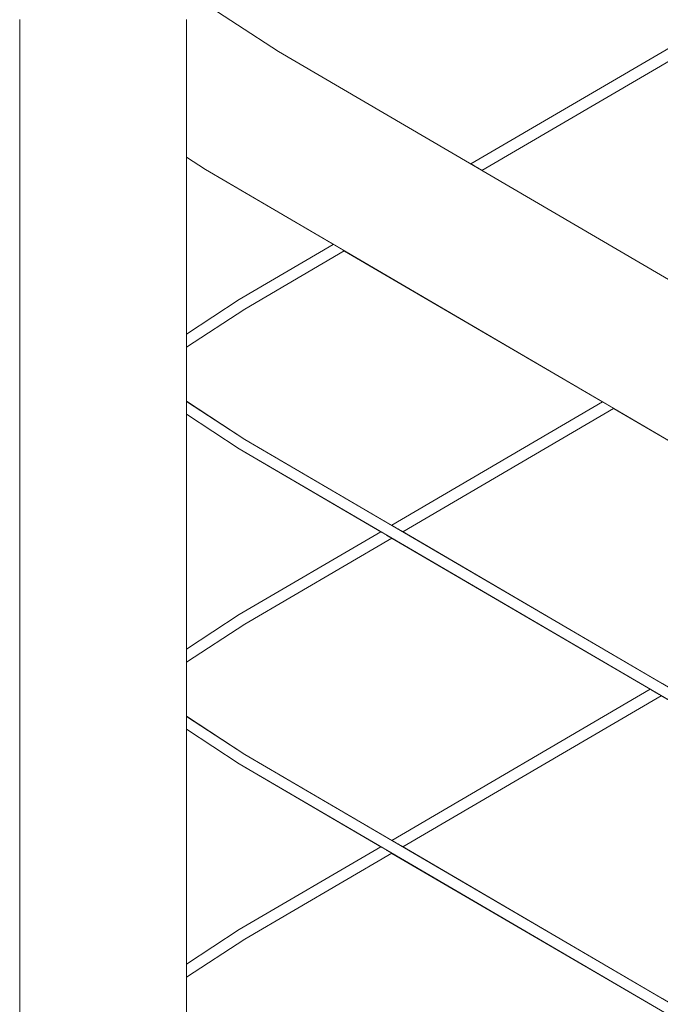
# Model space of a CAD drawing. Header units: millimetres. Extents: x -126680 to -83680, y 18016 to 39016.
# Tile 49 of 121: x -110349 to -110118, y 28091 to 28445. Entities that reach past the tile are written whole.
import ezdxf

# ---------------------------------------------------------------- set-up
doc = ezdxf.new("R2010")
doc.units = ezdxf.units.MM
doc.header["$MEASUREMENT"] = 0
doc.linetypes.add('Wipeout_Contour', pattern=[1000, 0, -1000])
doc.layers.add('Nowe_Konstrukcja - Schody', color=7, linetype='Continuous')
doc.layers.add('Nowe_Konstrukcja - Ściany zew', color=7, linetype='Continuous')
doc.layers.add('Nowe_Konstrukcja - Schody_Nr_pióra__101', color=250, linetype='Continuous', lineweight=13, true_color=0x333333)

msp = doc.modelspace()

# ---------------------------------------------------------------- wipeouts: each hides what was drawn before it
at = {"color": 254, "linetype": 'Wipeout_Contour', "lineweight": 0, "ltscale": 569314.066241}
msp.add_wipeout([(-110288.98, 28331.85), (-110270.03, 28344.29), (-110236.11, 28364.11), (-110282.14, 28391.02), (-110288.98, 28395.52)], dxfattribs=at).dxf.layer = 'Nowe_Konstrukcja - Ściany zew'
at = {"color": 254, "linetype": 'Wipeout_Contour', "lineweight": 0, "ltscale": 569155.7631}
msp.add_wipeout([(-110288.98, 28303.02), (-110288.98, 28218.52), (-110270.03, 28230.95), (-110219.02, 28260.77), (-110270.03, 28290.58)], dxfattribs=at).dxf.layer = 'Nowe_Konstrukcja - Ściany zew'
at = {"color": 254, "linetype": 'Wipeout_Contour', "lineweight": 0, "ltscale": 796323.935742}
msp.add_wipeout([(-110288.98, 28100.48), (-110288.98, 28081.06), (-110267.93, 28067.32), (-110215.05, 28036.42), (-110122.06, 28090.77), (-110215.05, 28145.12), (-110267.93, 28114.22)], dxfattribs=at).dxf.layer = 'Nowe_Konstrukcja - Ściany zew'

# ---------------------------------------------------------------- next in the draw order: wipeouts: each hides what was drawn before it
at = {"color": 254, "linetype": 'Wipeout_Contour', "lineweight": 0, "ltscale": 796745.389324}
msp.add_wipeout([(-110288.98, 28307.72), (-110267.93, 28293.98), (-110215.05, 28263.08), (-110139.14, 28307.45), (-110232.14, 28361.8), (-110267.93, 28340.88), (-110288.98, 28327.15)], dxfattribs=at).dxf.layer = 'Nowe_Konstrukcja - Ściany zew'
at = {"color": 254, "linetype": 'Wipeout_Contour', "lineweight": 0, "ltscale": 796520.203684}
msp.add_wipeout([(-110267.93, 28227.55), (-110288.98, 28213.81), (-110288.98, 28194.39), (-110267.93, 28180.65), (-110215.05, 28149.75), (-110122.06, 28204.1), (-110215.05, 28258.45)], dxfattribs=at).dxf.layer = 'Nowe_Konstrukcja - Ściany zew'

# ---------------------------------------------------------------- next in the draw order: wipeouts: each hides what was drawn before it
at = {"color": 254, "linetype": 'Wipeout_Contour', "lineweight": 0, "ltscale": 454774.947975}
msp.add_wipeout([(-110135.18, 28305.13), (-110211.09, 28260.77), (-110118.09, 28206.42), (-110042.18, 28250.78)], dxfattribs=at).dxf.layer = 'Nowe_Konstrukcja - Ściany zew'
at = {"color": 254, "linetype": 'Wipeout_Contour', "lineweight": 0, "ltscale": 454634.337627}
msp.add_wipeout([(-110118.09, 28201.78), (-110211.09, 28147.43), (-110118.09, 28093.08), (-110025.09, 28147.43)], dxfattribs=at).dxf.layer = 'Nowe_Konstrukcja - Ściany zew'
at = {"color": 254, "linetype": 'Wipeout_Contour', "lineweight": 0, "ltscale": 569015.342019}
msp.add_wipeout([(-110270.03, 28177.25), (-110288.98, 28189.69), (-110288.98, 28105.18), (-110270.03, 28117.62), (-110219.02, 28147.43)], dxfattribs=at).dxf.layer = 'Nowe_Konstrukcja - Ściany zew'

# ---------------------------------------------------------------- next in the draw order: wipeouts: each hides what was drawn before it
at = {"color": 254, "linetype": 'Wipeout_Contour', "lineweight": 0, "ltscale": 454885.885019}
msp.add_wipeout([(-110001.59, 28227.06), (-110000.63, 28228.71), (-110281.14, 28392.64), (-110282.14, 28391.02)], dxfattribs=at).dxf.layer = 'Nowe_Konstrukcja - Schody'
at = {"color": 254, "linetype": 'Wipeout_Contour', "lineweight": 0, "ltscale": 454853.41064}
msp.add_wipeout([(-110214.47, 28149.41), (-110213.07, 28148.59), (-110120.07, 28202.94), (-110121.47, 28203.76)], dxfattribs=at).dxf.layer = 'Nowe_Konstrukcja - Schody'

# ---------------------------------------------------------------- next in the draw order: wipeouts: each hides what was drawn before it
at = {"color": 254, "linetype": 'Wipeout_Contour', "lineweight": 0, "ltscale": 454881.698113}
msp.add_wipeout([(-110000.63, 28228.71), (-109997.9, 28233.38), (-110278.29, 28397.25), (-110281.14, 28392.64)], dxfattribs=at).dxf.layer = 'Nowe_Konstrukcja - Schody'
at = {"color": 254, "linetype": 'Wipeout_Contour', "lineweight": 0, "ltscale": 454847.168082}
msp.add_wipeout([(-110213.07, 28148.59), (-110211.67, 28147.77), (-110118.67, 28202.12), (-110120.07, 28202.94)], dxfattribs=at).dxf.layer = 'Nowe_Konstrukcja - Schody'

# ---------------------------------------------------------------- next in the draw order: wipeouts: each hides what was drawn before it
at = {"color": 254, "linetype": 'Wipeout_Contour', "lineweight": 0, "ltscale": 454873.962431}
msp.add_wipeout([(-109997.9, 28233.38), (-109993.81, 28240.39), (-110274.02, 28404.15), (-110278.29, 28397.25)], dxfattribs=at).dxf.layer = 'Nowe_Konstrukcja - Schody'
at = {"color": 254, "linetype": 'Wipeout_Contour', "lineweight": 0, "ltscale": 455527.306883}
msp.add_wipeout([(-110288.98, 28395.52), (-110282.14, 28391.02), (-110281.14, 28392.64), (-110288.98, 28397.48)], dxfattribs=at).dxf.layer = 'Nowe_Konstrukcja - Schody'
at = {"color": 254, "linetype": 'Wipeout_Contour', "lineweight": 0, "ltscale": 454842.753915}
msp.add_wipeout([(-110211.67, 28147.77), (-110211.09, 28147.43), (-110118.09, 28201.78), (-110118.67, 28202.12)], dxfattribs=at).dxf.layer = 'Nowe_Konstrukcja - Schody'

# ---------------------------------------------------------------- next in the draw order: wipeouts: each hides what was drawn before it
at = {"color": 254, "linetype": 'Wipeout_Contour', "lineweight": 0, "ltscale": 454863.857212}
msp.add_wipeout([(-109993.81, 28240.39), (-109988.98, 28248.65), (-110268.98, 28412.28), (-110274.02, 28404.15)], dxfattribs=at).dxf.layer = 'Nowe_Konstrukcja - Schody'
at = {"color": 254, "linetype": 'Wipeout_Contour', "lineweight": 0, "ltscale": 455526.890666}
msp.add_wipeout([(-110278.29, 28397.25), (-110288.98, 28403), (-110288.98, 28397.63), (-110281.14, 28392.64)], dxfattribs=at).dxf.layer = 'Nowe_Konstrukcja - Schody'
at = {"color": 254, "linetype": 'Wipeout_Contour', "lineweight": 0, "ltscale": 454857.824811}
msp.add_wipeout([(-110215.05, 28149.75), (-110214.47, 28149.41), (-110121.47, 28203.76), (-110122.06, 28204.1)], dxfattribs=at).dxf.layer = 'Nowe_Konstrukcja - Schody'

# ---------------------------------------------------------------- next in the draw order: wipeouts: each hides what was drawn before it
at = {"color": 254, "linetype": 'Wipeout_Contour', "lineweight": 0, "ltscale": 454852.921981}
msp.add_wipeout([(-109988.98, 28248.65), (-109984.15, 28256.91), (-110263.94, 28420.42), (-110268.98, 28412.28)], dxfattribs=at).dxf.layer = 'Nowe_Konstrukcja - Schody'
at = {"color": 254, "linetype": 'Wipeout_Contour', "lineweight": 0, "ltscale": 341649.596722}
msp.add_wipeout([(-110288.98, 28397.63), (-110288.98, 28397.48), (-110281.14, 28392.64)], dxfattribs=at).dxf.layer = 'Nowe_Konstrukcja - Schody'

# ---------------------------------------------------------------- next in the draw order: wipeouts: each hides what was drawn before it
at = {"color": 254, "linetype": 'Wipeout_Contour', "lineweight": 0, "ltscale": 454842.821527}
msp.add_wipeout([(-109984.15, 28256.91), (-109980.06, 28263.91), (-110259.67, 28427.32), (-110263.94, 28420.42)], dxfattribs=at).dxf.layer = 'Nowe_Konstrukcja - Schody'
at = {"color": 254, "linetype": 'Wipeout_Contour', "lineweight": 0, "ltscale": 455526.509164}
msp.add_wipeout([(-110274.02, 28404.15), (-110288.98, 28411.4), (-110288.98, 28403.89), (-110278.29, 28397.25)], dxfattribs=at).dxf.layer = 'Nowe_Konstrukcja - Schody'

# ---------------------------------------------------------------- next in the draw order: wipeouts: each hides what was drawn before it
at = {"color": 254, "linetype": 'Wipeout_Contour', "lineweight": 0, "ltscale": 454835.092456}
msp.add_wipeout([(-109980.06, 28263.91), (-109977.33, 28268.59), (-110256.82, 28431.93), (-110259.67, 28427.32)], dxfattribs=at).dxf.layer = 'Nowe_Konstrukcja - Schody'
at = {"color": 254, "linetype": 'Wipeout_Contour', "lineweight": 0, "ltscale": 341650.893935}
msp.add_wipeout([(-110288.98, 28403.89), (-110288.98, 28403), (-110278.29, 28397.25)], dxfattribs=at).dxf.layer = 'Nowe_Konstrukcja - Schody'

# ---------------------------------------------------------------- next in the draw order: wipeouts: each hides what was drawn before it
at = {"color": 254, "linetype": 'Wipeout_Contour', "lineweight": 0, "ltscale": 454830.909896}
msp.add_wipeout([(-109977.33, 28268.59), (-109976.37, 28270.23), (-110255.82, 28433.55), (-110256.82, 28431.93)], dxfattribs=at).dxf.layer = 'Nowe_Konstrukcja - Schody'
at = {"color": 254, "linetype": 'Wipeout_Contour', "lineweight": 0, "ltscale": 455526.125569}
msp.add_wipeout([(-110288.98, 28413.29), (-110274.02, 28404.15), (-110268.98, 28412.28), (-110288.98, 28421.38)], dxfattribs=at).dxf.layer = 'Nowe_Konstrukcja - Schody'

# ---------------------------------------------------------------- next in the draw order: wipeouts: each hides what was drawn before it
at = {"color": 254, "linetype": 'Wipeout_Contour', "lineweight": 0, "ltscale": 454816.011599}
msp.add_wipeout([(-109989.69, 28507.44), (-110185.98, 28392.73), (-110184.58, 28391.91), (-109988.98, 28506.22)], dxfattribs=at).dxf.layer = 'Nowe_Konstrukcja - Schody'
at = {"color": 254, "linetype": 'Wipeout_Contour', "lineweight": 0, "ltscale": 341652.900321}
msp.add_wipeout([(-110288.98, 28413.29), (-110288.98, 28411.4), (-110274.02, 28404.15)], dxfattribs=at).dxf.layer = 'Nowe_Konstrukcja - Schody'
at = {"color": 254, "linetype": 'Wipeout_Contour', "lineweight": 0, "ltscale": 454994.077639}
msp.add_wipeout([(-110138.56, 28307.11), (-110214.47, 28262.74), (-110213.07, 28261.93), (-110137.16, 28306.29)], dxfattribs=at).dxf.layer = 'Nowe_Konstrukcja - Schody'

# ---------------------------------------------------------------- next in the draw order: wipeouts: each hides what was drawn before it
at = {"color": 254, "linetype": 'Wipeout_Contour', "lineweight": 0, "ltscale": 454810.894574}
msp.add_wipeout([(-109988.98, 28506.22), (-110184.58, 28391.91), (-110183.18, 28391.09), (-109988.27, 28505)], dxfattribs=at).dxf.layer = 'Nowe_Konstrukcja - Schody'
at = {"color": 254, "linetype": 'Wipeout_Contour', "lineweight": 0, "ltscale": 455525.816296}
msp.add_wipeout([(-110263.94, 28420.42), (-110288.98, 28431.61), (-110288.98, 28424.39), (-110268.98, 28412.28)], dxfattribs=at).dxf.layer = 'Nowe_Konstrukcja - Schody'
at = {"color": 254, "linetype": 'Wipeout_Contour', "lineweight": 0, "ltscale": 454987.833468}
msp.add_wipeout([(-110137.16, 28306.29), (-110213.07, 28261.93), (-110211.67, 28261.11), (-110135.76, 28305.47)], dxfattribs=at).dxf.layer = 'Nowe_Konstrukcja - Schody'

# ---------------------------------------------------------------- next in the draw order: wipeouts: each hides what was drawn before it
at = {"color": 254, "linetype": 'Wipeout_Contour', "lineweight": 0, "ltscale": 454807.274821}
msp.add_wipeout([(-109988.27, 28505), (-110183.18, 28391.09), (-110182.6, 28390.75), (-109987.97, 28504.5)], dxfattribs=at).dxf.layer = 'Nowe_Konstrukcja - Schody'
at = {"color": 254, "linetype": 'Wipeout_Contour', "lineweight": 0, "ltscale": 341655.304267}
msp.add_wipeout([(-110288.98, 28424.39), (-110288.98, 28421.38), (-110268.98, 28412.28)], dxfattribs=at).dxf.layer = 'Nowe_Konstrukcja - Schody'
at = {"color": 254, "linetype": 'Wipeout_Contour', "lineweight": 0, "ltscale": 454983.418146}
msp.add_wipeout([(-110211.67, 28261.11), (-110211.09, 28260.77), (-110135.18, 28305.13), (-110135.76, 28305.47)], dxfattribs=at).dxf.layer = 'Nowe_Konstrukcja - Schody'

# ---------------------------------------------------------------- next in the draw order: wipeouts: each hides what was drawn before it
at = {"color": 254, "linetype": 'Wipeout_Contour', "lineweight": 0, "ltscale": 454819.62844}
msp.add_wipeout([(-109989.99, 28507.95), (-110186.56, 28393.07), (-110185.98, 28392.73), (-109989.69, 28507.44)], dxfattribs=at).dxf.layer = 'Nowe_Konstrukcja - Schody'
at = {"color": 254, "linetype": 'Wipeout_Contour', "lineweight": 0, "ltscale": 455525.721883}
msp.add_wipeout([(-110288.98, 28440.87), (-110288.98, 28435.58), (-110263.94, 28420.42), (-110259.67, 28427.32)], dxfattribs=at).dxf.layer = 'Nowe_Konstrukcja - Schody'
at = {"color": 254, "linetype": 'Wipeout_Contour', "lineweight": 0, "ltscale": 454998.492938}
msp.add_wipeout([(-110139.14, 28307.45), (-110215.05, 28263.08), (-110214.47, 28262.74), (-110138.56, 28307.11)], dxfattribs=at).dxf.layer = 'Nowe_Konstrukcja - Schody'

# ---------------------------------------------------------------- next in the draw order: linework, layer by layer
at = {"layer": 'Nowe_Konstrukcja - Schody_Nr_pióra__101', "color": 250, "linetype": 'Continuous', "lineweight": 13, "true_color": 0x333333}
for p, q in [((-110186.56, 28393.07), (-109989.99, 28507.95)), ((-110182.6, 28390.75), (-109987.97, 28504.5))]:
    msp.add_line(p, q, dxfattribs=at)

# ---------------------------------------------------------------- next in the draw order: wipeouts: each hides what was drawn before it
at = {"color": 254, "linetype": 'Wipeout_Contour', "lineweight": 0, "ltscale": 341657.800729}
msp.add_wipeout([(-110288.98, 28435.58), (-110288.98, 28431.61), (-110263.94, 28420.42)], dxfattribs=at).dxf.layer = 'Nowe_Konstrukcja - Schody'

# ---------------------------------------------------------------- next in the draw order: wipeouts: each hides what was drawn before it
at = {"color": 254, "linetype": 'Wipeout_Contour', "lineweight": 0, "ltscale": 341658.117008}
msp.add_wipeout([(-110259.67, 28427.32), (-110256.82, 28431.93), (-110316.28, 28461.96)], dxfattribs=at).dxf.layer = 'Nowe_Konstrukcja - Schody'

# ---------------------------------------------------------------- next in the draw order: wipeouts: each hides what was drawn before it
at = {"color": 254, "linetype": 'Wipeout_Contour', "lineweight": 0, "ltscale": 683432.974678}
msp.add_wipeout([(-110325.99, 28457.98), (-110297.94, 28445.01), (-110288.98, 28445.01), (-110288.98, 28440.87), (-110259.67, 28427.32), (-110316.28, 28461.96)], dxfattribs=at).dxf.layer = 'Nowe_Konstrukcja - Schody'

# ---------------------------------------------------------------- next in the draw order: wipeouts: each hides what was drawn before it
at = {"color": 254, "linetype": 'Wipeout_Contour', "lineweight": 0, "ltscale": 341647.285281}
msp.add_wipeout([(-110256.82, 28431.93), (-110255.82, 28433.55), (-110306.97, 28463.36)], dxfattribs=at).dxf.layer = 'Nowe_Konstrukcja - Schody'

# ---------------------------------------------------------------- next in the draw order: wipeouts: each hides what was drawn before it
at = {"color": 254, "linetype": 'Wipeout_Contour', "lineweight": 0, "ltscale": 341712.35154}
msp.add_wipeout([(-110256.82, 28431.93), (-110306.97, 28463.36), (-110316.28, 28461.96)], dxfattribs=at).dxf.layer = 'Nowe_Konstrukcja - Schody'

# ---------------------------------------------------------------- next in the draw order: wipeouts: each hides what was drawn before it
at = {"color": 254, "linetype": 'Wipeout_Contour', "lineweight": 0, "ltscale": 341695.525026}
msp.add_wipeout([(-110299.5, 28461.96), (-110306.97, 28463.36), (-110255.82, 28433.55)], dxfattribs=at).dxf.layer = 'Nowe_Konstrukcja - Schody'

# ---------------------------------------------------------------- next in the draw order: wipeouts: each hides what was drawn before it
at = {"color": 254, "linetype": 'Wipeout_Contour', "lineweight": 0, "ltscale": 455250.026201}
msp.add_wipeout([(-110348.98, 27512.28), (-110288.98, 27512.28), (-110288.98, 28445.01), (-110348.98, 28445.01)], dxfattribs=at).dxf.layer = 'Nowe_Konstrukcja - Schody'

# ---------------------------------------------------------------- next in the draw order: linework, layer by layer
at = {"layer": 'Nowe_Konstrukcja - Schody_Nr_pióra__101', "color": 250, "linetype": 'Continuous', "lineweight": 13, "true_color": 0x333333}
for p, q in [((-110255.82, 28433.55), (-110299.5, 28461.96)), ((-110348.98, 27512.28), (-110348.98, 28445.01)), ((-110282.14, 28391.02), (-110288.98, 28395.52))]:
    msp.add_line(p, q, dxfattribs=at)

# ---------------------------------------------------------------- next in the draw order: wipeouts: each hides what was drawn before it
at = {"color": 254, "linetype": 'Wipeout_Contour', "lineweight": 0, "ltscale": 341591.167749}
msp.add_wipeout([(-110288.98, 28329.77), (-110288.98, 28329.02), (-110268.98, 28342.59)], dxfattribs=at).dxf.layer = 'Nowe_Konstrukcja - Schody'
at = {"color": 254, "linetype": 'Wipeout_Contour', "lineweight": 0, "ltscale": 341506.721537}
msp.add_wipeout([(-110288.98, 28216.43), (-110288.98, 28215.69), (-110268.98, 28229.25)], dxfattribs=at).dxf.layer = 'Nowe_Konstrukcja - Schody'
at = {"color": 254, "linetype": 'Wipeout_Contour', "lineweight": 0, "ltscale": 341422.593021}
msp.add_wipeout([(-110288.98, 28103.1), (-110288.98, 28102.35), (-110268.98, 28115.92)], dxfattribs=at).dxf.layer = 'Nowe_Konstrukcja - Schody'

# ---------------------------------------------------------------- next in the draw order: wipeouts: each hides what was drawn before it
at = {"color": 254, "linetype": 'Wipeout_Contour', "lineweight": 0, "ltscale": 455446.378498}
msp.add_wipeout([(-110269.73, 28343.79), (-110288.98, 28330.78), (-110288.98, 28329.77), (-110268.98, 28342.59)], dxfattribs=at).dxf.layer = 'Nowe_Konstrukcja - Schody'
at = {"color": 254, "linetype": 'Wipeout_Contour', "lineweight": 0, "ltscale": 455333.769156}
msp.add_wipeout([(-110269.73, 28230.45), (-110288.98, 28217.45), (-110288.98, 28216.43), (-110268.98, 28229.25)], dxfattribs=at).dxf.layer = 'Nowe_Konstrukcja - Schody'
at = {"color": 254, "linetype": 'Wipeout_Contour', "lineweight": 0, "ltscale": 455221.583411}
msp.add_wipeout([(-110269.73, 28117.12), (-110288.98, 28104.11), (-110288.98, 28103.1), (-110268.98, 28115.92)], dxfattribs=at).dxf.layer = 'Nowe_Konstrukcja - Schody'

# ---------------------------------------------------------------- next in the draw order: wipeouts: each hides what was drawn before it
at = {"color": 254, "linetype": 'Wipeout_Contour', "lineweight": 0, "ltscale": 341589.345441}
msp.add_wipeout([(-110268.24, 28341.38), (-110288.98, 28328.03), (-110288.98, 28327.55)], dxfattribs=at).dxf.layer = 'Nowe_Konstrukcja - Schody'
at = {"color": 254, "linetype": 'Wipeout_Contour', "lineweight": 0, "ltscale": 341504.903184}
msp.add_wipeout([(-110288.98, 28214.21), (-110268.24, 28228.05), (-110288.98, 28214.7)], dxfattribs=at).dxf.layer = 'Nowe_Konstrukcja - Schody'
at = {"color": 254, "linetype": 'Wipeout_Contour', "lineweight": 0, "ltscale": 341420.778628}
msp.add_wipeout([(-110268.24, 28114.72), (-110288.98, 28101.37), (-110288.98, 28100.88)], dxfattribs=at).dxf.layer = 'Nowe_Konstrukcja - Schody'

# ---------------------------------------------------------------- next in the draw order: wipeouts: each hides what was drawn before it
at = {"color": 254, "linetype": 'Wipeout_Contour', "lineweight": 0, "ltscale": 455443.468822}
msp.add_wipeout([(-110268.98, 28342.59), (-110288.98, 28329.02), (-110288.98, 28328.03), (-110268.24, 28341.38)], dxfattribs=at).dxf.layer = 'Nowe_Konstrukcja - Schody'
at = {"color": 254, "linetype": 'Wipeout_Contour', "lineweight": 0, "ltscale": 455330.864637}
msp.add_wipeout([(-110268.98, 28229.25), (-110288.98, 28215.69), (-110288.98, 28214.7), (-110268.24, 28228.05)], dxfattribs=at).dxf.layer = 'Nowe_Konstrukcja - Schody'
at = {"color": 254, "linetype": 'Wipeout_Contour', "lineweight": 0, "ltscale": 455218.684054}
msp.add_wipeout([(-110268.98, 28115.92), (-110288.98, 28102.35), (-110288.98, 28101.37), (-110268.24, 28114.72)], dxfattribs=at).dxf.layer = 'Nowe_Konstrukcja - Schody'

# ---------------------------------------------------------------- next in the draw order: wipeouts: each hides what was drawn before it
at = {"color": 254, "linetype": 'Wipeout_Contour', "lineweight": 0, "ltscale": 455441.461242}
msp.add_wipeout([(-110268.24, 28341.38), (-110288.98, 28327.55), (-110288.98, 28327.15), (-110267.93, 28340.88)], dxfattribs=at).dxf.layer = 'Nowe_Konstrukcja - Schody'
at = {"color": 254, "linetype": 'Wipeout_Contour', "lineweight": 0, "ltscale": 455328.860594}
msp.add_wipeout([(-110268.24, 28228.05), (-110288.98, 28214.21), (-110288.98, 28213.81), (-110267.93, 28227.55)], dxfattribs=at).dxf.layer = 'Nowe_Konstrukcja - Schody'
at = {"color": 254, "linetype": 'Wipeout_Contour', "lineweight": 0, "ltscale": 455216.683553}
msp.add_wipeout([(-110268.24, 28114.72), (-110288.98, 28100.88), (-110288.98, 28100.48), (-110267.93, 28114.22)], dxfattribs=at).dxf.layer = 'Nowe_Konstrukcja - Schody'

# ---------------------------------------------------------------- next in the draw order: wipeouts: each hides what was drawn before it
at = {"color": 254, "linetype": 'Wipeout_Contour', "lineweight": 0, "ltscale": 341593.802487}
msp.add_wipeout([(-110288.98, 28331.85), (-110288.98, 28331.77), (-110270.03, 28344.29)], dxfattribs=at).dxf.layer = 'Nowe_Konstrukcja - Schody'
at = {"color": 254, "linetype": 'Wipeout_Contour', "lineweight": 0, "ltscale": 341509.350464}
msp.add_wipeout([(-110288.98, 28218.52), (-110288.98, 28218.44), (-110270.03, 28230.95)], dxfattribs=at).dxf.layer = 'Nowe_Konstrukcja - Schody'
at = {"color": 254, "linetype": 'Wipeout_Contour', "lineweight": 0, "ltscale": 341425.216134}
msp.add_wipeout([(-110288.98, 28105.18), (-110288.98, 28105.11), (-110270.03, 28117.62)], dxfattribs=at).dxf.layer = 'Nowe_Konstrukcja - Schody'

# ---------------------------------------------------------------- next in the draw order: wipeouts: each hides what was drawn before it
at = {"color": 254, "linetype": 'Wipeout_Contour', "lineweight": 0, "ltscale": 341593.015676}
msp.add_wipeout([(-110288.98, 28330.78), (-110269.73, 28343.79), (-110288.98, 28331.34)], dxfattribs=at).dxf.layer = 'Nowe_Konstrukcja - Schody'
at = {"color": 254, "linetype": 'Wipeout_Contour', "lineweight": 0, "ltscale": 341508.565412}
msp.add_wipeout([(-110269.73, 28230.45), (-110288.98, 28218.01), (-110288.98, 28217.45)], dxfattribs=at).dxf.layer = 'Nowe_Konstrukcja - Schody'
at = {"color": 254, "linetype": 'Wipeout_Contour', "lineweight": 0, "ltscale": 341424.432841}
msp.add_wipeout([(-110288.98, 28104.11), (-110269.73, 28117.12), (-110288.98, 28104.67)], dxfattribs=at).dxf.layer = 'Nowe_Konstrukcja - Schody'

# ---------------------------------------------------------------- next in the draw order: wipeouts: each hides what was drawn before it
at = {"color": 254, "linetype": 'Wipeout_Contour', "lineweight": 0, "ltscale": 455448.482893}
msp.add_wipeout([(-110270.03, 28344.29), (-110288.98, 28331.77), (-110288.98, 28331.34), (-110269.73, 28343.79)], dxfattribs=at).dxf.layer = 'Nowe_Konstrukcja - Schody'
at = {"color": 254, "linetype": 'Wipeout_Contour', "lineweight": 0, "ltscale": 455335.869815}
msp.add_wipeout([(-110270.03, 28230.95), (-110288.98, 28218.44), (-110288.98, 28218.01), (-110269.73, 28230.45)], dxfattribs=at).dxf.layer = 'Nowe_Konstrukcja - Schody'
at = {"color": 254, "linetype": 'Wipeout_Contour', "lineweight": 0, "ltscale": 455223.680329}
msp.add_wipeout([(-110270.03, 28117.62), (-110288.98, 28105.11), (-110288.98, 28104.67), (-110269.73, 28117.12)], dxfattribs=at).dxf.layer = 'Nowe_Konstrukcja - Schody'

# ---------------------------------------------------------------- next in the draw order: wipeouts: each hides what was drawn before it
at = {"color": 254, "linetype": 'Wipeout_Contour', "lineweight": 0, "ltscale": 455357.983562}
msp.add_wipeout([(-110235.53, 28363.77), (-110269.73, 28343.79), (-110268.98, 28342.59), (-110234.12, 28362.96)], dxfattribs=at).dxf.layer = 'Nowe_Konstrukcja - Schody'
at = {"color": 254, "linetype": 'Wipeout_Contour', "lineweight": 0, "ltscale": 455217.144529}
msp.add_wipeout([(-110269.73, 28230.45), (-110268.98, 28229.25), (-110217.04, 28259.61), (-110218.44, 28260.43)], dxfattribs=at).dxf.layer = 'Nowe_Konstrukcja - Schody'
at = {"color": 254, "linetype": 'Wipeout_Contour', "lineweight": 0, "ltscale": 455104.844175}
msp.add_wipeout([(-110269.73, 28117.12), (-110268.98, 28115.92), (-110217.04, 28146.28), (-110218.44, 28147.09)], dxfattribs=at).dxf.layer = 'Nowe_Konstrukcja - Schody'

# ---------------------------------------------------------------- next in the draw order: wipeouts: each hides what was drawn before it
at = {"color": 254, "linetype": 'Wipeout_Contour', "lineweight": 0, "ltscale": 455352.820184}
msp.add_wipeout([(-110234.12, 28362.96), (-110268.98, 28342.59), (-110268.24, 28341.38), (-110232.72, 28362.14)], dxfattribs=at).dxf.layer = 'Nowe_Konstrukcja - Schody'
at = {"color": 254, "linetype": 'Wipeout_Contour', "lineweight": 0, "ltscale": 455211.98367}
msp.add_wipeout([(-110268.98, 28229.25), (-110268.24, 28228.05), (-110215.63, 28258.79), (-110217.04, 28259.61)], dxfattribs=at).dxf.layer = 'Nowe_Konstrukcja - Schody'
at = {"color": 254, "linetype": 'Wipeout_Contour', "lineweight": 0, "ltscale": 455099.68607}
msp.add_wipeout([(-110268.98, 28115.92), (-110268.24, 28114.72), (-110215.63, 28145.46), (-110217.04, 28146.28)], dxfattribs=at).dxf.layer = 'Nowe_Konstrukcja - Schody'

# ---------------------------------------------------------------- next in the draw order: wipeouts: each hides what was drawn before it
at = {"color": 254, "linetype": 'Wipeout_Contour', "lineweight": 0, "ltscale": 455349.176624}
msp.add_wipeout([(-110232.72, 28362.14), (-110268.24, 28341.38), (-110267.93, 28340.88), (-110232.14, 28361.8)], dxfattribs=at).dxf.layer = 'Nowe_Konstrukcja - Schody'
at = {"color": 254, "linetype": 'Wipeout_Contour', "lineweight": 0, "ltscale": 455208.339511}
msp.add_wipeout([(-110215.63, 28258.79), (-110268.24, 28228.05), (-110267.93, 28227.55), (-110215.05, 28258.45)], dxfattribs=at).dxf.layer = 'Nowe_Konstrukcja - Schody'
at = {"color": 254, "linetype": 'Wipeout_Contour', "lineweight": 0, "ltscale": 455096.043877}
msp.add_wipeout([(-110268.24, 28114.72), (-110267.93, 28114.22), (-110215.05, 28145.12), (-110215.63, 28145.46)], dxfattribs=at).dxf.layer = 'Nowe_Konstrukcja - Schody'

# ---------------------------------------------------------------- next in the draw order: linework, layer by layer
at = {"layer": 'Nowe_Konstrukcja - Schody_Nr_pióra__101', "color": 250, "linetype": 'Continuous', "lineweight": 13, "true_color": 0x333333}
msp.add_line((-110288.98, 28327.15), (-110267.93, 28340.88), dxfattribs=at)

# ---------------------------------------------------------------- next in the draw order: wipeouts: each hides what was drawn before it
at = {"color": 254, "linetype": 'Wipeout_Contour', "lineweight": 0, "ltscale": 455361.642471}
msp.add_wipeout([(-110236.11, 28364.11), (-110270.03, 28344.29), (-110269.73, 28343.79), (-110235.53, 28363.77)], dxfattribs=at).dxf.layer = 'Nowe_Konstrukcja - Schody'
at = {"color": 254, "linetype": 'Wipeout_Contour', "lineweight": 0, "ltscale": 455220.799126}
msp.add_wipeout([(-110219.02, 28260.77), (-110270.03, 28230.95), (-110269.73, 28230.45), (-110218.44, 28260.43)], dxfattribs=at).dxf.layer = 'Nowe_Konstrukcja - Schody'
at = {"color": 254, "linetype": 'Wipeout_Contour', "lineweight": 0, "ltscale": 455108.496838}
msp.add_wipeout([(-110219.02, 28147.43), (-110270.03, 28117.62), (-110269.73, 28117.12), (-110218.44, 28147.09)], dxfattribs=at).dxf.layer = 'Nowe_Konstrukcja - Schody'

# ---------------------------------------------------------------- next in the draw order: linework, layer by layer
at = {"layer": 'Nowe_Konstrukcja - Schody_Nr_pióra__101', "color": 250, "linetype": 'Continuous', "lineweight": 13, "true_color": 0x333333}
for p, q in [((-110270.03, 28344.29), (-110236.11, 28364.11)), ((-110267.93, 28340.88), (-110232.14, 28361.8)), ((-110288.98, 28331.85), (-110270.03, 28344.29))]:
    msp.add_line(p, q, dxfattribs=at)

# ---------------------------------------------------------------- next in the draw order: wipeouts: each hides what was drawn before it
at = {"color": 254, "linetype": 'Wipeout_Contour', "lineweight": 0, "ltscale": 454628.723862}
msp.add_wipeout([(-109989.99, 28013.59), (-109989.69, 28014.09), (-110269.73, 28177.75), (-110270.03, 28177.25)], dxfattribs=at).dxf.layer = 'Nowe_Konstrukcja - Schody'

# ---------------------------------------------------------------- next in the draw order: wipeouts: each hides what was drawn before it
at = {"color": 254, "linetype": 'Wipeout_Contour', "lineweight": 0, "ltscale": 454625.946059}
msp.add_wipeout([(-109988.98, 28015.31), (-109988.27, 28016.53), (-110268.24, 28180.15), (-110268.98, 28178.95)], dxfattribs=at).dxf.layer = 'Nowe_Konstrukcja - Schody'

# ---------------------------------------------------------------- next in the draw order: linework, layer by layer
at = {"layer": 'Nowe_Konstrukcja - Schody_Nr_pióra__101', "color": 250, "linetype": 'Continuous', "lineweight": 13, "true_color": 0x333333}
msp.add_line((-110288.98, 28105.18), (-110270.03, 28117.62), dxfattribs=at)

# ---------------------------------------------------------------- next in the draw order: wipeouts: each hides what was drawn before it
at = {"color": 254, "linetype": 'Wipeout_Contour', "lineweight": 0, "ltscale": 454624.795382}
msp.add_wipeout([(-109988.27, 28016.53), (-109987.97, 28017.04), (-110267.93, 28180.65), (-110268.24, 28180.15)], dxfattribs=at).dxf.layer = 'Nowe_Konstrukcja - Schody'

# ---------------------------------------------------------------- next in the draw order: linework, layer by layer
at = {"layer": 'Nowe_Konstrukcja - Schody_Nr_pióra__101', "color": 250, "linetype": 'Continuous', "lineweight": 13, "true_color": 0x333333}
msp.add_line((-110288.98, 28100.48), (-110267.93, 28114.22), dxfattribs=at)

# ---------------------------------------------------------------- next in the draw order: wipeouts: each hides what was drawn before it
at = {"color": 254, "linetype": 'Wipeout_Contour', "lineweight": 0, "ltscale": 455295.470725}
msp.add_wipeout([(-110269.73, 28177.75), (-110288.98, 28190.12), (-110288.98, 28189.69), (-110270.03, 28177.25)], dxfattribs=at).dxf.layer = 'Nowe_Konstrukcja - Schody'

# ---------------------------------------------------------------- next in the draw order: wipeouts: each hides what was drawn before it
at = {"color": 254, "linetype": 'Wipeout_Contour', "lineweight": 0, "ltscale": 455295.447796}
msp.add_wipeout([(-110268.24, 28180.15), (-110288.98, 28193.32), (-110288.98, 28192.31), (-110268.98, 28178.95)], dxfattribs=at).dxf.layer = 'Nowe_Konstrukcja - Schody'

# ---------------------------------------------------------------- next in the draw order: wipeouts: each hides what was drawn before it
at = {"color": 254, "linetype": 'Wipeout_Contour', "lineweight": 0, "ltscale": 341482.531824}
msp.add_wipeout([(-110288.98, 28192.31), (-110288.98, 28191.6), (-110268.98, 28178.95)], dxfattribs=at).dxf.layer = 'Nowe_Konstrukcja - Schody'

# ---------------------------------------------------------------- next in the draw order: wipeouts: each hides what was drawn before it
at = {"color": 254, "linetype": 'Wipeout_Contour', "lineweight": 0, "ltscale": 455295.507544}
msp.add_wipeout([(-110267.93, 28180.65), (-110288.98, 28194.31), (-110288.98, 28193.9), (-110268.24, 28180.15)], dxfattribs=at).dxf.layer = 'Nowe_Konstrukcja - Schody'

# ---------------------------------------------------------------- next in the draw order: wipeouts: each hides what was drawn before it
at = {"color": 254, "linetype": 'Wipeout_Contour', "lineweight": 0, "ltscale": 341482.932232}
msp.add_wipeout([(-110288.98, 28193.9), (-110288.98, 28193.32), (-110268.24, 28180.15)], dxfattribs=at).dxf.layer = 'Nowe_Konstrukcja - Schody'

# ---------------------------------------------------------------- next in the draw order: wipeouts: each hides what was drawn before it
at = {"color": 254, "linetype": 'Wipeout_Contour', "lineweight": 0, "ltscale": 341483.132016}
msp.add_wipeout([(-110267.93, 28180.65), (-110288.98, 28194.39), (-110288.98, 28194.31)], dxfattribs=at).dxf.layer = 'Nowe_Konstrukcja - Schody'

# ---------------------------------------------------------------- next in the draw order: wipeouts: each hides what was drawn before it
at = {"color": 254, "linetype": 'Wipeout_Contour', "lineweight": 0, "ltscale": 454740.998241}
msp.add_wipeout([(-109989.99, 28126.92), (-109989.69, 28127.43), (-110269.73, 28291.08), (-110270.03, 28290.58)], dxfattribs=at).dxf.layer = 'Nowe_Konstrukcja - Schody'

# ---------------------------------------------------------------- next in the draw order: wipeouts: each hides what was drawn before it
at = {"color": 254, "linetype": 'Wipeout_Contour', "lineweight": 0, "ltscale": 454738.229373}
msp.add_wipeout([(-109988.98, 28128.65), (-109988.27, 28129.87), (-110268.24, 28293.49), (-110268.98, 28292.28)], dxfattribs=at).dxf.layer = 'Nowe_Konstrukcja - Schody'

# ---------------------------------------------------------------- next in the draw order: linework, layer by layer
at = {"layer": 'Nowe_Konstrukcja - Schody_Nr_pióra__101', "color": 250, "linetype": 'Continuous', "lineweight": 13, "true_color": 0x333333}
for p, q in [((-110288.98, 28218.52), (-110270.03, 28230.95)), ((-110270.03, 28177.25), (-110288.98, 28189.69))]:
    msp.add_line(p, q, dxfattribs=at)

# ---------------------------------------------------------------- next in the draw order: wipeouts: each hides what was drawn before it
at = {"color": 254, "linetype": 'Wipeout_Contour', "lineweight": 0, "ltscale": 454737.082397}
msp.add_wipeout([(-109988.27, 28129.87), (-109987.97, 28130.37), (-110267.93, 28293.98), (-110268.24, 28293.49)], dxfattribs=at).dxf.layer = 'Nowe_Konstrukcja - Schody'

# ---------------------------------------------------------------- next in the draw order: linework, layer by layer
at = {"layer": 'Nowe_Konstrukcja - Schody_Nr_pióra__101', "color": 250, "linetype": 'Continuous', "lineweight": 13, "true_color": 0x333333}
for p, q in [((-109976.37, 28270.23), (-110255.82, 28433.55)), ((-110215.05, 28263.08), (-110139.14, 28307.45)), ((-110211.09, 28260.77), (-110135.18, 28305.13)), ((-110270.03, 28230.95), (-110219.02, 28260.77)), ((-110267.93, 28227.55), (-110215.05, 28258.45)), ((-110288.98, 28213.81), (-110267.93, 28227.55)), ((-110215.05, 28149.75), (-110122.06, 28204.1)), ((-110211.09, 28147.43), (-110118.09, 28201.78)), ((-110267.93, 28180.65), (-110288.98, 28194.39)), ((-109987.97, 28017.04), (-110267.93, 28180.65)), ((-109989.99, 28013.59), (-110270.03, 28177.25)), ((-110270.03, 28117.62), (-110219.02, 28147.43)), ((-110267.93, 28114.22), (-110215.05, 28145.12))]:
    msp.add_line(p, q, dxfattribs=at)

# ---------------------------------------------------------------- next in the draw order: wipeouts: each hides what was drawn before it
at = {"color": 254, "linetype": 'Wipeout_Contour', "lineweight": 0, "ltscale": 455407.93149}
msp.add_wipeout([(-110269.73, 28291.08), (-110288.98, 28303.46), (-110288.98, 28303.02), (-110270.03, 28290.58)], dxfattribs=at).dxf.layer = 'Nowe_Konstrukcja - Schody'

# ---------------------------------------------------------------- next in the draw order: wipeouts: each hides what was drawn before it
at = {"color": 254, "linetype": 'Wipeout_Contour', "lineweight": 0, "ltscale": 455407.918452}
msp.add_wipeout([(-110268.24, 28293.49), (-110288.98, 28306.65), (-110288.98, 28305.64), (-110268.98, 28292.28)], dxfattribs=at).dxf.layer = 'Nowe_Konstrukcja - Schody'

# ---------------------------------------------------------------- next in the draw order: wipeouts: each hides what was drawn before it
at = {"color": 254, "linetype": 'Wipeout_Contour', "lineweight": 0, "ltscale": 341566.886836}
msp.add_wipeout([(-110288.98, 28305.64), (-110288.98, 28304.93), (-110268.98, 28292.28)], dxfattribs=at).dxf.layer = 'Nowe_Konstrukcja - Schody'

# ---------------------------------------------------------------- next in the draw order: linework, layer by layer
at = {"layer": 'Nowe_Konstrukcja - Schody_Nr_pióra__101', "color": 250, "linetype": 'Continuous', "lineweight": 13, "true_color": 0x333333}
msp.add_line((-109989.99, 28126.92), (-110270.03, 28290.58), dxfattribs=at)

# ---------------------------------------------------------------- next in the draw order: wipeouts: each hides what was drawn before it
at = {"color": 254, "linetype": 'Wipeout_Contour', "lineweight": 0, "ltscale": 455407.982443}
msp.add_wipeout([(-110267.93, 28293.98), (-110288.98, 28307.64), (-110288.98, 28307.23), (-110268.24, 28293.49)], dxfattribs=at).dxf.layer = 'Nowe_Konstrukcja - Schody'

# ---------------------------------------------------------------- next in the draw order: wipeouts: each hides what was drawn before it
at = {"color": 254, "linetype": 'Wipeout_Contour', "lineweight": 0, "ltscale": 341567.291654}
msp.add_wipeout([(-110288.98, 28307.23), (-110288.98, 28306.65), (-110268.24, 28293.49)], dxfattribs=at).dxf.layer = 'Nowe_Konstrukcja - Schody'

# ---------------------------------------------------------------- next in the draw order: wipeouts: each hides what was drawn before it
at = {"color": 254, "linetype": 'Wipeout_Contour', "lineweight": 0, "ltscale": 341567.493392}
msp.add_wipeout([(-110288.98, 28307.64), (-110267.93, 28293.98), (-110288.98, 28307.72)], dxfattribs=at).dxf.layer = 'Nowe_Konstrukcja - Schody'

# ---------------------------------------------------------------- next in the draw order: linework, layer by layer
at = {"layer": 'Nowe_Konstrukcja - Schody_Nr_pióra__101', "color": 250, "linetype": 'Continuous', "lineweight": 13, "true_color": 0x333333}
for p, q in [((-110288.98, 27512.28), (-110288.98, 28445.01)), ((-110001.59, 28227.06), (-110282.14, 28391.02)), ((-110267.93, 28293.98), (-110288.98, 28307.72)), ((-110270.03, 28290.58), (-110288.98, 28303.02)), ((-109987.97, 28130.37), (-110267.93, 28293.98))]:
    msp.add_line(p, q, dxfattribs=at)

doc.saveas('drawing.dxf')
